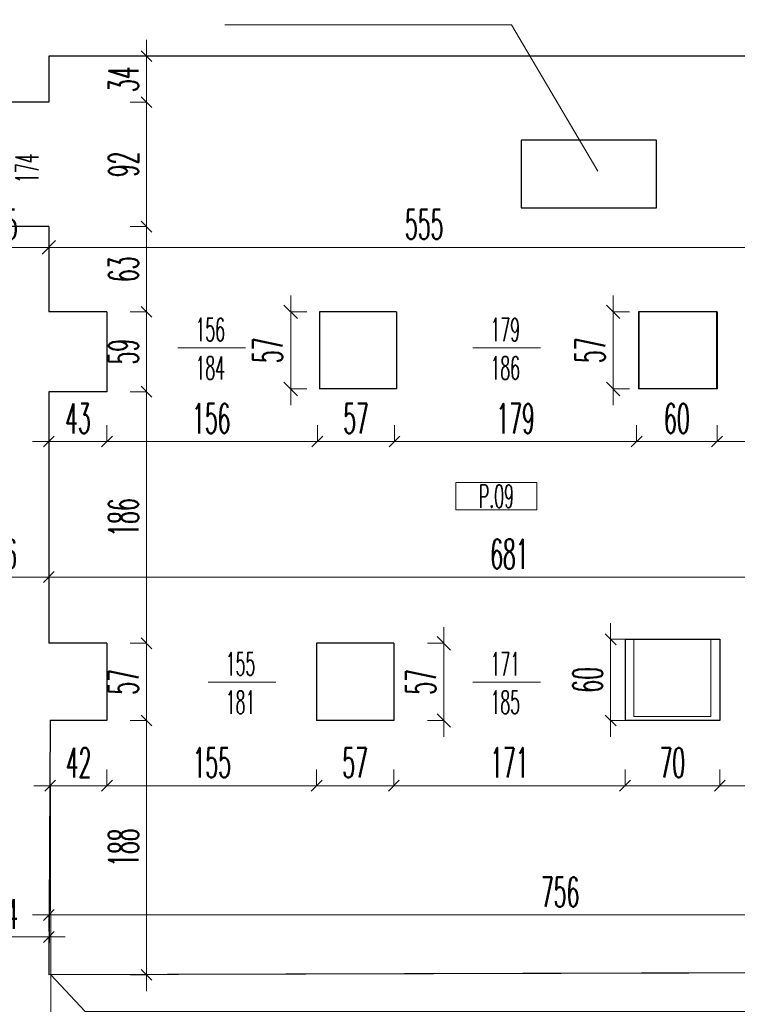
# Model space of a CAD drawing. Header units: millimetres. Extents: x -5207 to 173417, y -28809 to -6400.
# Tile 38 of 256: x -31 to 500, y -12862 to -12134. Entities that reach past the tile are written whole.
import ezdxf

# ---------------------------------------------------------------- set-up
doc = ezdxf.new("R2010")
doc.units = ezdxf.units.MM
for name, color, linetype, lineweight in [('mr_cienka', 4, 'Continuous', 13), ('mr_obliczanie_powierzchni', 4, 'Continuous', 15), ('mr_opis', 6, 'Continuous', 9), ('mr_otwory', 6, 'Continuous', 9), ('mr_wymiar', 3, 'Continuous', 9), ('mr_ściany', 7, 'Continuous', 30)]:
    doc.layers.add(name, color=color, linetype=linetype, lineweight=lineweight)
doc.styles.add('WYM', font='simplex.shx', dxfattribs={"width": 0.5})
doc.dimstyles.new('1do100', dxfattribs={"dimscale": 2, "dimtxt": 12, "dimasz": 5, "dimexe": 0, "dimexo": 0, "dimgap": 3, "dimtad": 1, "dimdec": 0, "dimrnd": 0.5, "dimdsep": 46, "dimtxsty": 'WYM', "dimblk": 'OBLIQUE', "dimcen": 1.2, "dimdle": 6, "dimclrd": 256, "dimclre": 250, "dimclrt": 4, "dimadec": 1, "dimazin": 0, "dimtfac": 1, "dimtdec": 0, "dimtix": 1, "dimtmove": 2, "dimatfit": 3, "dimldrblk": 'NONE', "dimfxl": 1, "dimfxlon": 1, "dimtolj": 1, "dimtzin": 0, "dimlwd": -1, "dimlwe": 0, "dimarcsym": 0})

# ---------------------------------------------------------------- blocks, each defined once
blk = doc.blocks.new('_Oblique')
at = {"color": 0, "linetype": 'ByBlock', "lineweight": -2}
blk.add_line((-0.5, -0.5), (0.5, 0.5), dxfattribs=at)
blk = doc.blocks.new('*D5612')
at = {"layer": 'Defpoints', "color": 0, "ltscale": 2, "transparency": 16777216}
for p in [(-75.31, -12546.28), (-9.31, -12546.28), (-9.31, -12546.28)]:
    blk.add_point(p, dxfattribs=at)
at = {"layer": 'mr_wymiar', "ltscale": 2, "transparency": 16777216}
blk.add_line((-87.31, -12546.28), (2.69, -12546.28), dxfattribs=at)
at = {"layer": 'mr_wymiar', "ltscale": 2, "transparency": 16777216, "xscale": 8, "yscale": 8, "zscale": 8, "rotation": 180}
blk.add_blockref('_Oblique', (-75.31, -12546.28), dxfattribs=at)
at = {"layer": 'mr_wymiar', "ltscale": 2, "transparency": 16777216, "xscale": 8, "yscale": 8, "zscale": 8}
blk.add_blockref('_Oblique', (-9.31, -12546.28), dxfattribs=at)
at = {"layer": 'mr_wymiar', "color": 4, "ltscale": 2, "transparency": 16777216, "insert": (-42.31, -12529.28), "char_height": 22, "attachment_point": 5, "style": 'WYM'}
blk.add_mtext('\\A1;66', dxfattribs=at)
blk = doc.blocks.new('_None')
blk = doc.blocks.new('*D5613')
at = {"layer": 'Defpoints', "color": 0, "ltscale": 2, "transparency": 16777216}
for p in [(-9.31, -12546.28), (671.69, -12546.28), (671.69, -12546.28)]:
    blk.add_point(p, dxfattribs=at)
at = {"layer": 'mr_wymiar', "ltscale": 2, "transparency": 16777216}
blk.add_line((-21.31, -12546.28), (683.69, -12546.28), dxfattribs=at)
at = {"layer": 'mr_wymiar', "color": 250, "lineweight": 0, "ltscale": 2, "transparency": 16777216}
blk.add_line((-9.31, -12546.28), (-9.31, -12546.28), dxfattribs=at)
at = {"layer": 'mr_wymiar', "ltscale": 2, "transparency": 16777216, "xscale": 8, "yscale": 8, "zscale": 8, "rotation": 180}
blk.add_blockref('_Oblique', (-9.31, -12546.28), dxfattribs=at)
at = {"layer": 'mr_wymiar', "ltscale": 2, "transparency": 16777216, "xscale": 8, "yscale": 8, "zscale": 8}
blk.add_blockref('_Oblique', (671.69, -12546.28), dxfattribs=at)
at = {"layer": 'mr_wymiar', "color": 4, "ltscale": 2, "transparency": 16777216, "insert": (331.19, -12529.28), "char_height": 22, "attachment_point": 5, "style": 'WYM'}
blk.add_mtext('\\A1;681', dxfattribs=at)
blk = doc.blocks.new('*D5617')
at = {"layer": 'Defpoints', "color": 0, "ltscale": 2, "transparency": 16777216}
for p in [(-9.31, -12812.3), (-73.31, -12840.27), (-9.31, -12840.27)]:
    blk.add_point(p, dxfattribs=at)
at = {"layer": 'mr_wymiar', "ltscale": 2, "transparency": 16777216}
blk.add_line((-85.31, -12812.3), (2.69, -12812.3), dxfattribs=at)
at = {"layer": 'mr_wymiar', "color": 250, "lineweight": 0, "ltscale": 2, "transparency": 16777216}
for p, q in [((-73.31, -12824.3), (-73.31, -12812.3)), ((-9.31, -12824.3), (-9.31, -12812.3))]:
    blk.add_line(p, q, dxfattribs=at)
at = {"layer": 'mr_wymiar', "ltscale": 2, "transparency": 16777216, "xscale": 8, "yscale": 8, "zscale": 8, "rotation": 180}
blk.add_blockref('_Oblique', (-73.31, -12812.3), dxfattribs=at)
at = {"layer": 'mr_wymiar', "ltscale": 2, "transparency": 16777216, "xscale": 8, "yscale": 8, "zscale": 8}
blk.add_blockref('_Oblique', (-9.31, -12812.3), dxfattribs=at)
at = {"layer": 'mr_wymiar', "color": 4, "ltscale": 2, "transparency": 16777216, "insert": (-41.31, -12795.3), "char_height": 22, "attachment_point": 5, "style": 'WYM'}
blk.add_mtext('\\A1;64', dxfattribs=at)
blk = doc.blocks.new('*D5618')
at = {"layer": 'Defpoints', "color": 0, "ltscale": 2, "transparency": 16777216}
for p in [(-9.31, -12796.07), (746.69, -12821.04), (-9.31, -12824.04)]:
    blk.add_point(p, dxfattribs=at)
at = {"layer": 'mr_wymiar', "ltscale": 2, "transparency": 16777216}
blk.add_line((758.69, -12796.07), (-21.31, -12796.07), dxfattribs=at)
at = {"layer": 'mr_wymiar', "color": 250, "lineweight": 0, "ltscale": 2, "transparency": 16777216}
for p, q in [((-9.31, -12808.07), (-9.31, -12796.07)), ((746.69, -12808.07), (746.69, -12796.07))]:
    blk.add_line(p, q, dxfattribs=at)
at = {"layer": 'mr_wymiar', "ltscale": 2, "transparency": 16777216, "xscale": 8, "yscale": 8, "zscale": 8, "rotation": 180}
blk.add_blockref('_Oblique', (-9.31, -12796.07), dxfattribs=at)
at = {"layer": 'mr_wymiar', "ltscale": 2, "transparency": 16777216, "xscale": 8, "yscale": 8, "zscale": 8}
blk.add_blockref('_Oblique', (746.69, -12796.07), dxfattribs=at)
at = {"layer": 'mr_wymiar', "color": 4, "ltscale": 2, "transparency": 16777216, "insert": (368.69, -12779.07), "char_height": 22, "attachment_point": 5, "style": 'WYM'}
blk.add_mtext('\\A1;756', dxfattribs=at)
blk = doc.blocks.new('*D5625')
at = {"layer": 'Defpoints', "color": 0, "ltscale": 2, "transparency": 16777216}
for p in [(-74.31, -12302.61), (-9.31, -12302.61), (-9.31, -12302.61)]:
    blk.add_point(p, dxfattribs=at)
at = {"layer": 'mr_wymiar', "ltscale": 2, "transparency": 16777216}
blk.add_line((-86.31, -12302.61), (2.69, -12302.61), dxfattribs=at)
at = {"layer": 'mr_wymiar', "ltscale": 2, "transparency": 16777216, "xscale": 8, "yscale": 8, "zscale": 8, "rotation": 180}
blk.add_blockref('_Oblique', (-74.31, -12302.61), dxfattribs=at)
at = {"layer": 'mr_wymiar', "ltscale": 2, "transparency": 16777216, "xscale": 8, "yscale": 8, "zscale": 8}
blk.add_blockref('_Oblique', (-9.31, -12302.61), dxfattribs=at)
at = {"layer": 'mr_wymiar', "color": 4, "ltscale": 2, "transparency": 16777216, "insert": (-41.81, -12285.61), "char_height": 22, "attachment_point": 5, "style": 'WYM'}
blk.add_mtext('\\A1;65', dxfattribs=at)
blk = doc.blocks.new('*D5626')
at = {"layer": 'Defpoints', "color": 0, "ltscale": 2, "transparency": 16777216}
for p in [(28.59, -12161.27), (28.59, -12195.27), (62.91, -12195.27)]:
    blk.add_point(p, dxfattribs=at)
at = {"layer": 'mr_wymiar', "ltscale": 2, "transparency": 16777216}
blk.add_line((62.91, -12149.27), (62.91, -12207.27), dxfattribs=at)
at = {"layer": 'mr_wymiar', "color": 250, "lineweight": 0, "ltscale": 2, "transparency": 16777216}
for p, q in [((50.91, -12161.27), (62.91, -12161.27)), ((50.91, -12195.27), (62.91, -12195.27))]:
    blk.add_line(p, q, dxfattribs=at)
at = {"layer": 'mr_wymiar', "ltscale": 2, "transparency": 16777216, "xscale": 8, "yscale": 8, "zscale": 8}
for p, rotation in [((62.91, -12161.27), 90), ((62.91, -12195.27), 270)]:
    blk.add_blockref('_Oblique', p, dxfattribs=dict(at, rotation=rotation))
at = {"layer": 'mr_wymiar', "color": 4, "ltscale": 2, "transparency": 16777216, "insert": (45.91, -12178.27), "char_height": 22, "attachment_point": 5, "rotation": 90, "style": 'WYM'}
blk.add_mtext('\\A1;34', dxfattribs=at)
blk = doc.blocks.new('*D5627')
at = {"layer": 'Defpoints', "color": 0, "ltscale": 2, "transparency": 16777216}
for p in [(-9.31, -12195.27), (-9.31, -12287.27), (62.91, -12287.27)]:
    blk.add_point(p, dxfattribs=at)
at = {"layer": 'mr_wymiar', "ltscale": 2, "transparency": 16777216}
blk.add_line((62.91, -12183.27), (62.91, -12299.27), dxfattribs=at)
at = {"layer": 'mr_wymiar', "color": 250, "lineweight": 0, "ltscale": 2, "transparency": 16777216}
for p, q in [((50.91, -12195.27), (62.91, -12195.27)), ((50.91, -12287.27), (62.91, -12287.27))]:
    blk.add_line(p, q, dxfattribs=at)
at = {"layer": 'mr_wymiar', "ltscale": 2, "transparency": 16777216, "xscale": 8, "yscale": 8, "zscale": 8}
for p, rotation in [((62.91, -12195.27), 90), ((62.91, -12287.27), 270)]:
    blk.add_blockref('_Oblique', p, dxfattribs=dict(at, rotation=rotation))
at = {"layer": 'mr_wymiar', "color": 4, "ltscale": 2, "transparency": 16777216, "insert": (45.91, -12241.27), "char_height": 22, "attachment_point": 5, "rotation": 90, "style": 'WYM'}
blk.add_mtext('\\A1;92', dxfattribs=at)
blk = doc.blocks.new('*D5628')
at = {"layer": 'Defpoints', "color": 0, "ltscale": 2, "transparency": 16777216}
for p in [(28.59, -12287.27), (28.59, -12350.27), (62.91, -12350.27)]:
    blk.add_point(p, dxfattribs=at)
at = {"layer": 'mr_wymiar', "ltscale": 2, "transparency": 16777216}
blk.add_line((62.91, -12275.27), (62.91, -12362.27), dxfattribs=at)
at = {"layer": 'mr_wymiar', "color": 250, "lineweight": 0, "ltscale": 2, "transparency": 16777216}
for p, q in [((50.91, -12287.27), (62.91, -12287.27)), ((50.91, -12350.27), (62.91, -12350.27))]:
    blk.add_line(p, q, dxfattribs=at)
at = {"layer": 'mr_wymiar', "ltscale": 2, "transparency": 16777216, "xscale": 8, "yscale": 8, "zscale": 8}
for p, rotation in [((62.91, -12287.27), 90), ((62.91, -12350.27), 270)]:
    blk.add_blockref('_Oblique', p, dxfattribs=dict(at, rotation=rotation))
at = {"layer": 'mr_wymiar', "color": 4, "ltscale": 2, "transparency": 16777216, "insert": (45.91, -12318.77), "char_height": 22, "attachment_point": 5, "rotation": 90, "style": 'WYM'}
blk.add_mtext('\\A1;63', dxfattribs=at)
blk = doc.blocks.new('*D5629')
at = {"layer": 'Defpoints', "color": 0, "ltscale": 2, "transparency": 16777216}
for p in [(33.69, -12350.27), (33.69, -12409.27), (62.91, -12409.27)]:
    blk.add_point(p, dxfattribs=at)
at = {"layer": 'mr_wymiar', "ltscale": 2, "transparency": 16777216}
blk.add_line((62.91, -12338.27), (62.91, -12421.27), dxfattribs=at)
at = {"layer": 'mr_wymiar', "color": 250, "lineweight": 0, "ltscale": 2, "transparency": 16777216}
for p, q in [((50.91, -12350.27), (62.91, -12350.27)), ((50.91, -12409.27), (62.91, -12409.27))]:
    blk.add_line(p, q, dxfattribs=at)
at = {"layer": 'mr_wymiar', "ltscale": 2, "transparency": 16777216, "xscale": 8, "yscale": 8, "zscale": 8}
for p, rotation in [((62.91, -12350.27), 90), ((62.91, -12409.27), 270)]:
    blk.add_blockref('_Oblique', p, dxfattribs=dict(at, rotation=rotation))
at = {"layer": 'mr_wymiar', "color": 4, "ltscale": 2, "transparency": 16777216, "insert": (45.91, -12379.77), "char_height": 22, "attachment_point": 5, "rotation": 90, "style": 'WYM'}
blk.add_mtext('\\A1;59', dxfattribs=at)
blk = doc.blocks.new('*D5630')
at = {"layer": 'Defpoints', "color": 0, "ltscale": 2, "transparency": 16777216}
for p in [(33.69, -12409.27), (33.69, -12595.27), (62.91, -12595.27)]:
    blk.add_point(p, dxfattribs=at)
at = {"layer": 'mr_wymiar', "ltscale": 2, "transparency": 16777216}
blk.add_line((62.91, -12397.27), (62.91, -12607.27), dxfattribs=at)
at = {"layer": 'mr_wymiar', "color": 250, "lineweight": 0, "ltscale": 2, "transparency": 16777216}
for p, q in [((50.91, -12409.27), (62.91, -12409.27)), ((50.91, -12595.27), (62.91, -12595.27))]:
    blk.add_line(p, q, dxfattribs=at)
at = {"layer": 'mr_wymiar', "ltscale": 2, "transparency": 16777216, "xscale": 8, "yscale": 8, "zscale": 8}
for p, rotation in [((62.91, -12409.27), 90), ((62.91, -12595.27), 270)]:
    blk.add_blockref('_Oblique', p, dxfattribs=dict(at, rotation=rotation))
at = {"layer": 'mr_wymiar', "color": 4, "ltscale": 2, "transparency": 16777216, "insert": (45.91, -12502.27), "char_height": 22, "attachment_point": 5, "rotation": 90, "style": 'WYM'}
blk.add_mtext('\\A1;186', dxfattribs=at)
blk = doc.blocks.new('*D5631')
at = {"layer": 'Defpoints', "color": 0, "ltscale": 2, "transparency": 16777216}
for p in [(33.69, -12595.27), (33.69, -12652.27), (62.91, -12652.27)]:
    blk.add_point(p, dxfattribs=at)
at = {"layer": 'mr_wymiar', "ltscale": 2, "transparency": 16777216}
blk.add_line((62.91, -12583.27), (62.91, -12664.27), dxfattribs=at)
at = {"layer": 'mr_wymiar', "color": 250, "lineweight": 0, "ltscale": 2, "transparency": 16777216}
for p, q in [((50.91, -12595.27), (62.91, -12595.27)), ((50.91, -12652.27), (62.91, -12652.27))]:
    blk.add_line(p, q, dxfattribs=at)
at = {"layer": 'mr_wymiar', "ltscale": 2, "transparency": 16777216, "xscale": 8, "yscale": 8, "zscale": 8}
for p, rotation in [((62.91, -12595.27), 90), ((62.91, -12652.27), 270)]:
    blk.add_blockref('_Oblique', p, dxfattribs=dict(at, rotation=rotation))
at = {"layer": 'mr_wymiar', "color": 4, "ltscale": 2, "transparency": 16777216, "insert": (45.91, -12623.77), "char_height": 22, "attachment_point": 5, "rotation": 90, "style": 'WYM'}
blk.add_mtext('\\A1;57', dxfattribs=at)
blk = doc.blocks.new('*D5632')
at = {"layer": 'Defpoints', "color": 0, "ltscale": 2, "transparency": 16777216}
for p in [(33.69, -12652.27), (33.69, -12840.27), (62.91, -12840.27)]:
    blk.add_point(p, dxfattribs=at)
at = {"layer": 'mr_wymiar', "ltscale": 2, "transparency": 16777216}
blk.add_line((62.91, -12640.27), (62.91, -12852.27), dxfattribs=at)
at = {"layer": 'mr_wymiar', "color": 250, "lineweight": 0, "ltscale": 2, "transparency": 16777216}
for p, q in [((50.91, -12652.27), (62.91, -12652.27)), ((50.91, -12840.27), (62.91, -12840.27))]:
    blk.add_line(p, q, dxfattribs=at)
at = {"layer": 'mr_wymiar', "ltscale": 2, "transparency": 16777216, "xscale": 8, "yscale": 8, "zscale": 8}
for p, rotation in [((62.91, -12652.27), 90), ((62.91, -12840.27), 270)]:
    blk.add_blockref('_Oblique', p, dxfattribs=dict(at, rotation=rotation))
at = {"layer": 'mr_wymiar', "color": 4, "ltscale": 2, "transparency": 16777216, "insert": (45.91, -12746.27), "char_height": 22, "attachment_point": 5, "rotation": 90, "style": 'WYM'}
blk.add_mtext('\\A1;188', dxfattribs=at)
blk = doc.blocks.new('*D5639')
at = {"layer": 'Defpoints', "color": 0, "ltscale": 2, "transparency": 16777216}
for p in [(-9.31, -12409.27), (33.69, -12409.27), (33.69, -12446.1)]:
    blk.add_point(p, dxfattribs=at)
at = {"layer": 'mr_wymiar', "color": 250, "lineweight": 0, "ltscale": 2, "transparency": 16777216}
for p, q in [((-9.31, -12434.1), (-9.31, -12446.1)), ((33.69, -12434.1), (33.69, -12446.1))]:
    blk.add_line(p, q, dxfattribs=at)
at = {"layer": 'mr_wymiar', "ltscale": 2, "transparency": 16777216}
blk.add_line((-21.31, -12446.1), (45.69, -12446.1), dxfattribs=at)
at = {"layer": 'mr_wymiar', "ltscale": 2, "transparency": 16777216, "xscale": 8, "yscale": 8, "zscale": 8, "rotation": 180}
blk.add_blockref('_Oblique', (-9.31, -12446.1), dxfattribs=at)
at = {"layer": 'mr_wymiar', "ltscale": 2, "transparency": 16777216, "xscale": 8, "yscale": 8, "zscale": 8}
blk.add_blockref('_Oblique', (33.69, -12446.1), dxfattribs=at)
at = {"layer": 'mr_wymiar', "color": 4, "ltscale": 2, "transparency": 16777216, "insert": (12.19, -12429.1), "char_height": 22, "attachment_point": 5, "style": 'WYM'}
blk.add_mtext('\\A1;43', dxfattribs=at)
blk = doc.blocks.new('*D5640')
at = {"layer": 'Defpoints', "color": 0, "ltscale": 2, "transparency": 16777216}
for p in [(189.26, -12408.7), (33.69, -12409.27), (189.26, -12446.1)]:
    blk.add_point(p, dxfattribs=at)
at = {"layer": 'mr_wymiar', "color": 250, "lineweight": 0, "ltscale": 2, "transparency": 16777216}
for p, q in [((33.69, -12434.1), (33.69, -12446.1)), ((189.26, -12434.1), (189.26, -12446.1))]:
    blk.add_line(p, q, dxfattribs=at)
at = {"layer": 'mr_wymiar', "ltscale": 2, "transparency": 16777216}
blk.add_line((21.69, -12446.1), (201.26, -12446.1), dxfattribs=at)
at = {"layer": 'mr_wymiar', "ltscale": 2, "transparency": 16777216, "xscale": 8, "yscale": 8, "zscale": 8, "rotation": 180}
blk.add_blockref('_Oblique', (33.69, -12446.1), dxfattribs=at)
at = {"layer": 'mr_wymiar', "ltscale": 2, "transparency": 16777216, "xscale": 8, "yscale": 8, "zscale": 8}
blk.add_blockref('_Oblique', (189.26, -12446.1), dxfattribs=at)
at = {"layer": 'mr_wymiar', "color": 4, "ltscale": 2, "transparency": 16777216, "insert": (110.76, -12429.1), "char_height": 22, "attachment_point": 5, "style": 'WYM'}
blk.add_mtext('\\A1;156', dxfattribs=at)
blk = doc.blocks.new('*D5641')
at = {"layer": 'Defpoints', "color": 0, "ltscale": 2, "transparency": 16777216}
for p in [(189.26, -12408.7), (246.26, -12408.7), (246.26, -12446.1)]:
    blk.add_point(p, dxfattribs=at)
at = {"layer": 'mr_wymiar', "color": 250, "lineweight": 0, "ltscale": 2, "transparency": 16777216}
for p, q in [((189.26, -12434.1), (189.26, -12446.1)), ((246.26, -12434.1), (246.26, -12446.1))]:
    blk.add_line(p, q, dxfattribs=at)
at = {"layer": 'mr_wymiar', "ltscale": 2, "transparency": 16777216}
blk.add_line((177.26, -12446.1), (258.26, -12446.1), dxfattribs=at)
at = {"layer": 'mr_wymiar', "ltscale": 2, "transparency": 16777216, "xscale": 8, "yscale": 8, "zscale": 8, "rotation": 180}
blk.add_blockref('_Oblique', (189.26, -12446.1), dxfattribs=at)
at = {"layer": 'mr_wymiar', "ltscale": 2, "transparency": 16777216, "xscale": 8, "yscale": 8, "zscale": 8}
blk.add_blockref('_Oblique', (246.26, -12446.1), dxfattribs=at)
at = {"layer": 'mr_wymiar', "color": 4, "ltscale": 2, "transparency": 16777216, "insert": (217.76, -12429.1), "char_height": 22, "attachment_point": 5, "style": 'WYM'}
blk.add_mtext('\\A1;57', dxfattribs=at)
blk = doc.blocks.new('*D5642')
at = {"layer": 'Defpoints', "color": 0, "ltscale": 2, "transparency": 16777216}
for p in [(246.26, -12408.7), (425.26, -12408.7), (425.26, -12446.1)]:
    blk.add_point(p, dxfattribs=at)
at = {"layer": 'mr_wymiar', "color": 250, "lineweight": 0, "ltscale": 2, "transparency": 16777216}
for p, q in [((246.26, -12434.1), (246.26, -12446.1)), ((425.26, -12434.1), (425.26, -12446.1))]:
    blk.add_line(p, q, dxfattribs=at)
at = {"layer": 'mr_wymiar', "ltscale": 2, "transparency": 16777216}
blk.add_line((234.26, -12446.1), (437.26, -12446.1), dxfattribs=at)
at = {"layer": 'mr_wymiar', "ltscale": 2, "transparency": 16777216, "xscale": 8, "yscale": 8, "zscale": 8, "rotation": 180}
blk.add_blockref('_Oblique', (246.26, -12446.1), dxfattribs=at)
at = {"layer": 'mr_wymiar', "ltscale": 2, "transparency": 16777216, "xscale": 8, "yscale": 8, "zscale": 8}
blk.add_blockref('_Oblique', (425.26, -12446.1), dxfattribs=at)
at = {"layer": 'mr_wymiar', "color": 4, "ltscale": 2, "transparency": 16777216, "insert": (335.76, -12429.1), "char_height": 22, "attachment_point": 5, "style": 'WYM'}
blk.add_mtext('\\A1;179', dxfattribs=at)
blk = doc.blocks.new('*D5643')
at = {"layer": 'Defpoints', "color": 0, "ltscale": 2, "transparency": 16777216}
for p in [(484.69, -12407.27), (425.26, -12446.1), (484.69, -12446.1)]:
    blk.add_point(p, dxfattribs=at)
at = {"layer": 'mr_wymiar', "color": 250, "lineweight": 0, "ltscale": 2, "transparency": 16777216}
blk.add_line((484.69, -12434.1), (484.69, -12446.1), dxfattribs=at)
at = {"layer": 'mr_wymiar', "ltscale": 2, "transparency": 16777216}
blk.add_line((413.26, -12446.1), (496.69, -12446.1), dxfattribs=at)
at = {"layer": 'mr_wymiar', "ltscale": 2, "transparency": 16777216, "xscale": 8, "yscale": 8, "zscale": 8, "rotation": 180}
blk.add_blockref('_Oblique', (425.26, -12446.1), dxfattribs=at)
at = {"layer": 'mr_wymiar', "ltscale": 2, "transparency": 16777216, "xscale": 8, "yscale": 8, "zscale": 8}
blk.add_blockref('_Oblique', (484.69, -12446.1), dxfattribs=at)
at = {"layer": 'mr_wymiar', "color": 4, "ltscale": 2, "transparency": 16777216, "insert": (454.97, -12429.1), "char_height": 22, "attachment_point": 5, "style": 'WYM'}
blk.add_mtext('\\A1;60', dxfattribs=at)
blk = doc.blocks.new('*D5644')
at = {"layer": 'Defpoints', "color": 0, "ltscale": 2, "transparency": 16777216}
for p in [(484.69, -12407.27), (642.69, -12407.27), (642.69, -12446.1)]:
    blk.add_point(p, dxfattribs=at)
at = {"layer": 'mr_wymiar', "color": 250, "lineweight": 0, "ltscale": 2, "transparency": 16777216}
for p, q in [((484.69, -12434.1), (484.69, -12446.1)), ((642.69, -12434.1), (642.69, -12446.1))]:
    blk.add_line(p, q, dxfattribs=at)
at = {"layer": 'mr_wymiar', "ltscale": 2, "transparency": 16777216}
blk.add_line((472.69, -12446.1), (654.69, -12446.1), dxfattribs=at)
at = {"layer": 'mr_wymiar', "ltscale": 2, "transparency": 16777216, "xscale": 8, "yscale": 8, "zscale": 8, "rotation": 180}
blk.add_blockref('_Oblique', (484.69, -12446.1), dxfattribs=at)
at = {"layer": 'mr_wymiar', "ltscale": 2, "transparency": 16777216, "xscale": 8, "yscale": 8, "zscale": 8}
blk.add_blockref('_Oblique', (642.69, -12446.1), dxfattribs=at)
at = {"layer": 'mr_wymiar', "color": 4, "ltscale": 2, "transparency": 16777216, "insert": (561.54, -12429.1), "char_height": 22, "attachment_point": 5, "style": 'WYM'}
blk.add_mtext('\\A1;158', dxfattribs=at)
blk = doc.blocks.new('*D5421')
at = {"layer": 'Defpoints', "color": 0, "ltscale": 2, "transparency": 16777216}
for p in [(-8.31, -12652.27), (33.69, -12652.27), (33.69, -12700.49)]:
    blk.add_point(p, dxfattribs=at)
at = {"layer": 'mr_wymiar', "color": 250, "lineweight": 0, "ltscale": 2, "transparency": 16777216}
for p, q in [((-8.31, -12688.49), (-8.31, -12700.49)), ((33.69, -12688.49), (33.69, -12700.49))]:
    blk.add_line(p, q, dxfattribs=at)
at = {"layer": 'mr_wymiar', "ltscale": 2, "transparency": 16777216}
blk.add_line((-20.31, -12700.49), (45.69, -12700.49), dxfattribs=at)
at = {"layer": 'mr_wymiar', "ltscale": 2, "transparency": 16777216, "xscale": 8, "yscale": 8, "zscale": 8, "rotation": 180}
blk.add_blockref('_Oblique', (-8.31, -12700.49), dxfattribs=at)
at = {"layer": 'mr_wymiar', "ltscale": 2, "transparency": 16777216, "xscale": 8, "yscale": 8, "zscale": 8}
blk.add_blockref('_Oblique', (33.69, -12700.49), dxfattribs=at)
at = {"layer": 'mr_wymiar', "color": 4, "ltscale": 2, "transparency": 16777216, "insert": (12.69, -12683.49), "char_height": 22, "attachment_point": 5, "style": 'WYM'}
blk.add_mtext('\\A1;42', dxfattribs=at)
blk = doc.blocks.new('*D5422')
at = {"layer": 'Defpoints', "color": 0, "ltscale": 2, "transparency": 16777216}
for p in [(33.69, -12652.27), (188.69, -12652.27), (188.69, -12700.49)]:
    blk.add_point(p, dxfattribs=at)
at = {"layer": 'mr_wymiar', "color": 250, "lineweight": 0, "ltscale": 2, "transparency": 16777216}
for p, q in [((33.69, -12688.49), (33.69, -12700.49)), ((188.69, -12688.49), (188.69, -12700.49))]:
    blk.add_line(p, q, dxfattribs=at)
at = {"layer": 'mr_wymiar', "ltscale": 2, "transparency": 16777216}
blk.add_line((21.69, -12700.49), (200.69, -12700.49), dxfattribs=at)
at = {"layer": 'mr_wymiar', "ltscale": 2, "transparency": 16777216, "xscale": 8, "yscale": 8, "zscale": 8, "rotation": 180}
blk.add_blockref('_Oblique', (33.69, -12700.49), dxfattribs=at)
at = {"layer": 'mr_wymiar', "ltscale": 2, "transparency": 16777216, "xscale": 8, "yscale": 8, "zscale": 8}
blk.add_blockref('_Oblique', (188.69, -12700.49), dxfattribs=at)
at = {"layer": 'mr_wymiar', "color": 4, "ltscale": 2, "transparency": 16777216, "insert": (111.19, -12683.49), "char_height": 22, "attachment_point": 5, "style": 'WYM'}
blk.add_mtext('\\A1;155', dxfattribs=at)
blk = doc.blocks.new('*D5423')
at = {"layer": 'Defpoints', "color": 0, "ltscale": 2, "transparency": 16777216}
for p in [(188.69, -12652.27), (245.69, -12652.27), (245.69, -12700.49)]:
    blk.add_point(p, dxfattribs=at)
at = {"layer": 'mr_wymiar', "color": 250, "lineweight": 0, "ltscale": 2, "transparency": 16777216}
for p, q in [((188.69, -12688.49), (188.69, -12700.49)), ((245.69, -12688.49), (245.69, -12700.49))]:
    blk.add_line(p, q, dxfattribs=at)
at = {"layer": 'mr_wymiar', "ltscale": 2, "transparency": 16777216}
blk.add_line((176.69, -12700.49), (257.69, -12700.49), dxfattribs=at)
at = {"layer": 'mr_wymiar', "ltscale": 2, "transparency": 16777216, "xscale": 8, "yscale": 8, "zscale": 8, "rotation": 180}
blk.add_blockref('_Oblique', (188.69, -12700.49), dxfattribs=at)
at = {"layer": 'mr_wymiar', "ltscale": 2, "transparency": 16777216, "xscale": 8, "yscale": 8, "zscale": 8}
blk.add_blockref('_Oblique', (245.69, -12700.49), dxfattribs=at)
at = {"layer": 'mr_wymiar', "color": 4, "ltscale": 2, "transparency": 16777216, "insert": (217.19, -12683.49), "char_height": 22, "attachment_point": 5, "style": 'WYM'}
blk.add_mtext('\\A1;57', dxfattribs=at)
blk = doc.blocks.new('*D5424')
at = {"layer": 'Defpoints', "color": 0, "ltscale": 2, "transparency": 16777216}
for p in [(245.69, -12652.27), (416.69, -12652.27), (416.69, -12700.49)]:
    blk.add_point(p, dxfattribs=at)
at = {"layer": 'mr_wymiar', "color": 250, "lineweight": 0, "ltscale": 2, "transparency": 16777216}
for p, q in [((245.69, -12688.49), (245.69, -12700.49)), ((416.69, -12688.49), (416.69, -12700.49))]:
    blk.add_line(p, q, dxfattribs=at)
at = {"layer": 'mr_wymiar', "ltscale": 2, "transparency": 16777216}
blk.add_line((233.69, -12700.49), (428.69, -12700.49), dxfattribs=at)
at = {"layer": 'mr_wymiar', "ltscale": 2, "transparency": 16777216, "xscale": 8, "yscale": 8, "zscale": 8, "rotation": 180}
blk.add_blockref('_Oblique', (245.69, -12700.49), dxfattribs=at)
at = {"layer": 'mr_wymiar', "ltscale": 2, "transparency": 16777216, "xscale": 8, "yscale": 8, "zscale": 8}
blk.add_blockref('_Oblique', (416.69, -12700.49), dxfattribs=at)
at = {"layer": 'mr_wymiar', "color": 4, "ltscale": 2, "transparency": 16777216, "insert": (331.19, -12683.49), "char_height": 22, "attachment_point": 5, "style": 'WYM'}
blk.add_mtext('\\A1;171', dxfattribs=at)
blk = doc.blocks.new('*D5425')
at = {"layer": 'Defpoints', "color": 0, "ltscale": 2, "transparency": 16777216}
for p in [(416.69, -12652.27), (486.69, -12652.27), (486.69, -12700.49)]:
    blk.add_point(p, dxfattribs=at)
at = {"layer": 'mr_wymiar', "color": 250, "lineweight": 0, "ltscale": 2, "transparency": 16777216}
for p, q in [((416.69, -12688.49), (416.69, -12700.49)), ((486.69, -12688.49), (486.69, -12700.49))]:
    blk.add_line(p, q, dxfattribs=at)
at = {"layer": 'mr_wymiar', "ltscale": 2, "transparency": 16777216}
blk.add_line((404.69, -12700.49), (498.69, -12700.49), dxfattribs=at)
at = {"layer": 'mr_wymiar', "ltscale": 2, "transparency": 16777216, "xscale": 8, "yscale": 8, "zscale": 8, "rotation": 180}
blk.add_blockref('_Oblique', (416.69, -12700.49), dxfattribs=at)
at = {"layer": 'mr_wymiar', "ltscale": 2, "transparency": 16777216, "xscale": 8, "yscale": 8, "zscale": 8}
blk.add_blockref('_Oblique', (486.69, -12700.49), dxfattribs=at)
at = {"layer": 'mr_wymiar', "color": 4, "ltscale": 2, "transparency": 16777216, "insert": (451.69, -12683.49), "char_height": 22, "attachment_point": 5, "style": 'WYM'}
blk.add_mtext('\\A1;70', dxfattribs=at)
blk = doc.blocks.new('*D5426')
at = {"layer": 'Defpoints', "color": 0, "ltscale": 2, "transparency": 16777216}
for p in [(659.69, -12627.27), (486.69, -12652.27), (659.69, -12700.49)]:
    blk.add_point(p, dxfattribs=at)
at = {"layer": 'mr_wymiar', "color": 250, "lineweight": 0, "ltscale": 2, "transparency": 16777216}
for p, q in [((486.69, -12688.49), (486.69, -12700.49)), ((659.69, -12688.49), (659.69, -12700.49))]:
    blk.add_line(p, q, dxfattribs=at)
at = {"layer": 'mr_wymiar', "ltscale": 2, "transparency": 16777216}
blk.add_line((474.69, -12700.49), (671.69, -12700.49), dxfattribs=at)
at = {"layer": 'mr_wymiar', "ltscale": 2, "transparency": 16777216, "xscale": 8, "yscale": 8, "zscale": 8, "rotation": 180}
blk.add_blockref('_Oblique', (486.69, -12700.49), dxfattribs=at)
at = {"layer": 'mr_wymiar', "ltscale": 2, "transparency": 16777216, "xscale": 8, "yscale": 8, "zscale": 8}
blk.add_blockref('_Oblique', (659.69, -12700.49), dxfattribs=at)
at = {"layer": 'mr_wymiar', "color": 4, "ltscale": 2, "transparency": 16777216, "insert": (555.53, -12683.49), "char_height": 22, "attachment_point": 5, "style": 'WYM'}
blk.add_mtext('\\A1;173', dxfattribs=at)
blk = doc.blocks.new('*D5739')
at = {"layer": 'Defpoints', "color": 0, "ltscale": 2, "transparency": 16777216}
for p in [(406, -12592.27), (486.69, -12592.27), (486.69, -12652.27)]:
    blk.add_point(p, dxfattribs=at)
at = {"layer": 'mr_wymiar', "ltscale": 2, "transparency": 16777216}
blk.add_line((406, -12664.27), (406, -12580.27), dxfattribs=at)
at = {"layer": 'mr_wymiar', "color": 250, "lineweight": 0, "ltscale": 2, "transparency": 16777216}
for p, q in [((418, -12592.27), (406, -12592.27)), ((418, -12652.27), (406, -12652.27))]:
    blk.add_line(p, q, dxfattribs=at)
at = {"layer": 'mr_wymiar', "ltscale": 2, "transparency": 16777216, "xscale": 8, "yscale": 8, "zscale": 8}
for p, rotation in [((406, -12592.27), 90), ((406, -12652.27), 270)]:
    blk.add_blockref('_Oblique', p, dxfattribs=dict(at, rotation=rotation))
at = {"layer": 'mr_wymiar', "color": 4, "ltscale": 2, "transparency": 16777216, "insert": (389, -12622.27), "char_height": 22, "attachment_point": 5, "rotation": 90, "style": 'WYM'}
blk.add_mtext('\\A1;60', dxfattribs=at)
blk = doc.blocks.new('*D5740')
at = {"layer": 'Defpoints', "color": 0, "transparency": 16777216}
for p in [(245.69, -12595.27), (282.74, -12595.27), (245.69, -12652.27)]:
    blk.add_point(p, dxfattribs=at)
at = {"layer": 'mr_wymiar', "transparency": 16777216}
blk.add_line((282.74, -12664.27), (282.74, -12583.27), dxfattribs=at)
at = {"layer": 'mr_wymiar', "color": 250, "lineweight": 0, "transparency": 16777216}
for p, q in [((270.74, -12595.27), (282.74, -12595.27)), ((270.74, -12652.27), (282.74, -12652.27))]:
    blk.add_line(p, q, dxfattribs=at)
at = {"layer": 'mr_wymiar', "transparency": 16777216, "xscale": 10, "yscale": 10, "zscale": 10}
for p, rotation in [((282.74, -12595.27), 90), ((282.74, -12652.27), 270)]:
    blk.add_blockref('_Oblique', p, dxfattribs=dict(at, rotation=rotation))
at = {"layer": 'mr_wymiar', "color": 4, "transparency": 16777216, "insert": (265.74, -12623.77), "char_height": 22, "attachment_point": 5, "rotation": 90, "style": 'WYM'}
blk.add_mtext('\\A1;57', dxfattribs=at)
blk = doc.blocks.new('*D5745')
at = {"layer": 'Defpoints', "color": 0, "transparency": 16777216}
for p in [(-9.31, -12302.61), (545.69, -12302.61), (545.69, -12302.61)]:
    blk.add_point(p, dxfattribs=at)
at = {"layer": 'mr_wymiar', "transparency": 16777216}
blk.add_line((-21.31, -12302.61), (557.69, -12302.61), dxfattribs=at)
at = {"layer": 'mr_wymiar', "transparency": 16777216, "xscale": 10, "yscale": 10, "zscale": 10, "rotation": 180}
blk.add_blockref('_Oblique', (-9.31, -12302.61), dxfattribs=at)
at = {"layer": 'mr_wymiar', "transparency": 16777216, "xscale": 10, "yscale": 10, "zscale": 10}
blk.add_blockref('_Oblique', (545.69, -12302.61), dxfattribs=at)
at = {"layer": 'mr_wymiar', "color": 4, "transparency": 16777216, "insert": (268.19, -12285.61), "char_height": 22, "attachment_point": 5, "style": 'WYM'}
blk.add_mtext('\\A1;555', dxfattribs=at)
blk = doc.blocks.new('*D5747')
at = {"layer": 'Defpoints', "color": 0, "transparency": 16777216}
for p in [(407.91, -12350.27), (484.69, -12350.27), (484.69, -12407.27)]:
    blk.add_point(p, dxfattribs=at)
at = {"layer": 'mr_wymiar', "transparency": 16777216}
blk.add_line((407.91, -12419.27), (407.91, -12338.27), dxfattribs=at)
at = {"layer": 'mr_wymiar', "color": 250, "lineweight": 0, "transparency": 16777216}
for p, q in [((419.91, -12350.27), (407.91, -12350.27)), ((419.91, -12407.27), (407.91, -12407.27))]:
    blk.add_line(p, q, dxfattribs=at)
at = {"layer": 'mr_wymiar', "transparency": 16777216, "xscale": 10, "yscale": 10, "zscale": 10}
for p, rotation in [((407.91, -12350.27), 90), ((407.91, -12407.27), 270)]:
    blk.add_blockref('_Oblique', p, dxfattribs=dict(at, rotation=rotation))
at = {"layer": 'mr_wymiar', "color": 4, "transparency": 16777216, "insert": (390.91, -12378.77), "char_height": 22, "attachment_point": 5, "rotation": 90, "style": 'WYM'}
blk.add_mtext('\\A1;57', dxfattribs=at)
blk = doc.blocks.new('*D5748')
at = {"layer": 'Defpoints', "color": 0, "transparency": 16777216}
for p in [(169.55, -12350.27), (247.69, -12350.27), (247.69, -12407.27)]:
    blk.add_point(p, dxfattribs=at)
at = {"layer": 'mr_wymiar', "transparency": 16777216}
blk.add_line((169.55, -12419.27), (169.55, -12338.27), dxfattribs=at)
at = {"layer": 'mr_wymiar', "color": 250, "lineweight": 0, "transparency": 16777216}
for p, q in [((181.55, -12350.27), (169.55, -12350.27)), ((181.55, -12407.27), (169.55, -12407.27))]:
    blk.add_line(p, q, dxfattribs=at)
at = {"layer": 'mr_wymiar', "transparency": 16777216, "xscale": 10, "yscale": 10, "zscale": 10}
for p, rotation in [((169.55, -12350.27), 90), ((169.55, -12407.27), 270)]:
    blk.add_blockref('_Oblique', p, dxfattribs=dict(at, rotation=rotation))
at = {"layer": 'mr_wymiar', "color": 4, "transparency": 16777216, "insert": (152.55, -12378.77), "char_height": 22, "attachment_point": 5, "rotation": 90, "style": 'WYM'}
blk.add_mtext('\\A1;57', dxfattribs=at)

msp = doc.modelspace()

# ---------------------------------------------------------------- linework, layer by layer
at = {"layer": 'mr_cienka', "ltscale": 2}
for p, q in [((291.576, -12476.513), (291.576, -12496.513)), ((351.576, -12476.513), (291.576, -12476.513)), ((291.576, -12496.513), (351.576, -12496.513))]:
    msp.add_line(p, q, dxfattribs=at)
at = {"layer": 'mr_cienka'}
msp.add_lwpolyline([(351.576, -12496.513), (351.576, -12476.513)], dxfattribs=at)
at = {"layer": 'mr_obliczanie_powierzchni'}
for points in [[(-74.3122, -12195.2708), (-9.3122, -12195.2708), (-9.3122, -12161.2708), (685.6878, -12161.2708), (685.6878, -12350.2708), (642.6878, -12350.2708), (642.6878, -12407.2708), (777.1878, -12407.2708), (777.1878, -12399.2708), (784.1878, -12399.2708), (784.1878, -12181.2708), (808.1878, -12177.2708), (808.1878, -12115.2708), (800.1878, -12115.2708), (800.1878, -12100.2708), (769.1878, -12100.2708), (769.1878, -12054.2708), (686.1878, -12054.2708), (686.1878, -12070.2708), (-115.3122, -12070.2708)], [(-74.3122, -12287.2708), (-9.3122, -12287.2708), (-9.3122, -12350.2708), (33.6878, -12350.2708), (33.6878, -12409.2708), (-9.3122, -12409.2708), (-9.3122, -12595.2708), (33.6878, -12595.2708), (33.6878, -12652.2708), (-8.311, -12652.0474), (-7.813, -12840.2669), (-7.813, -12960.2708), (-600.3122, -12960.2708)], [(190.6878, -12407.2708), (190.6878, -12350.2708), (247.6878, -12350.2708), (247.6878, -12407.2708), (190.6878, -12407.2708)], [(427.1878, -12407.2708), (427.1878, -12350.2708), (484.1878, -12350.2708), (484.1878, -12407.2708), (427.1878, -12407.2708)], [(782.1878, -13308.2708), (757.1878, -13308.2708), (757.1878, -12931.7708), (757.1878, -12867.401), (17.6568, -12867.401), (-7.813, -12840.2669), (746.6878, -12838.2708), (733.6878, -12627.2708), (659.6878, -12627.2708), (659.6878, -12595.2708), (671.6878, -12595.2708), (671.6878, -12492.7708), (777.1878, -12489.7708)], [(188.6878, -12652.2708), (188.6878, -12595.2708), (245.6878, -12595.2708), (245.6878, -12652.2708), (188.6878, -12652.2708)], [(423.1878, -12649.2708), (423.1878, -12592.2708), (480.1878, -12592.2708), (480.1878, -12649.2708), (423.1878, -12649.2708)]]:
    msp.add_lwpolyline(points, dxfattribs=at)
at = {"layer": 'mr_opis'}
msp.add_lwpolyline([(396.5465, -12246.1913), (332.6819, -12138.1598), (120.8648, -12138.1598)], dxfattribs=at)
at = {"layer": 'mr_otwory', "ltscale": 2}
for p, q in [((136.1909, -12376.7871), (86.1909, -12376.7871)), ((354.2584, -12376.7871), (304.2584, -12376.7871)), ((158.5719, -12623.8717), (108.5719, -12623.8717)), ((354.2584, -12623.8717), (304.2584, -12623.8717))]:
    msp.add_line(p, q, dxfattribs=at)
at = {"layer": 'mr_ściany', "ltscale": 2}
for p, q in [((685.6878, -12161.2708), (-9.3122, -12161.2708)), ((-9.3122, -12161.2708), (-9.3122, -12195.2708)), ((-9.3122, -12195.2708), (-74.3122, -12195.2708)), ((-9.3122, -12287.2708), (-74.3122, -12287.2708)), ((-9.3122, -12287.2708), (-9.3122, -12350.2708)), ((33.6878, -12350.2708), (-9.3122, -12350.2708)), ((33.6878, -12350.2708), (33.6878, -12409.2708)), ((247.6878, -12350.2708), (190.6878, -12350.2708)), ((190.6878, -12350.2708), (190.6878, -12407.2708)), ((247.6878, -12350.2708), (247.6878, -12407.2708)), ((484.6878, -12350.2708), (426.6878, -12350.2708)), ((426.6878, -12350.2708), (426.6878, -12407.2708)), ((484.6878, -12350.2708), (484.6878, -12407.2708)), ((247.6878, -12407.2708), (190.6878, -12407.2708)), ((484.6878, -12407.2708), (426.6878, -12407.2708)), ((33.6878, -12409.2708), (-9.3122, -12409.2708)), ((-9.3122, -12409.2708), (-9.3122, -12595.2708)), ((33.6878, -12595.2708), (-9.3122, -12595.2708)), ((33.6878, -12595.2708), (33.6878, -12652.2708)), ((245.6878, -12595.2708), (188.6878, -12595.2708)), ((188.6878, -12595.2708), (188.6878, -12652.2708)), ((245.6878, -12595.2708), (245.6878, -12652.2708)), ((416.6878, -12592.2708), (416.6878, -12652.2708)), ((416.6878, -12592.2708), (486.6878, -12592.2708)), ((486.6878, -12592.2708), (486.6878, -12652.2708)), ((-8.3122, -12652.2708), (-9.3122, -12840.2708)), ((33.6878, -12652.2708), (-8.3122, -12652.2708)), ((245.6878, -12652.2708), (188.6878, -12652.2708)), ((486.6878, -12652.2708), (416.6878, -12652.2708)), ((746.6878, -12838.2708), (-9.3122, -12840.2708))]:
    msp.add_line(p, q, dxfattribs=at)
msp.add_lwpolyline([(339.9507, -12223.3203), (339.9507, -12273.3203), (439.9507, -12273.3203), (439.9507, -12223.3203)], close=True, dxfattribs=at)

# ---------------------------------------------------------------- texts
at = {"layer": 'mr_otwory', "ltscale": 2, "insert": (-39.5505, -12244.1801), "char_height": 17, "attachment_point": 5, "rotation": 90, "style": 'WYM'}
msp.add_mtext_dynamic_manual_height_columns('92\\P174', width=54.56776, gutter_width=75, heights=[0], dxfattribs=at)
at = {"layer": 'mr_otwory', "ltscale": 2, "char_height": 17, "attachment_point": 5, "style": 'WYM'}
for s, width, insert in [('156\\P184', 54.56776, (110.03, -12377.5687)), ('179\\P186', 54.56776, (328.0976, -12377.5687)), ('P.09', 40, (321.576, -12486.513)), ('155\\P181', 54.56776, (132.4111, -12624.6532)), ('171\\P185', 54.56776, (328.0976, -12624.6532))]:
    msp.add_mtext_dynamic_manual_height_columns(s, width=width, gutter_width=75, heights=[0], dxfattribs=dict(at, insert=insert))

# ---------------------------------------------------------------- dimensions: what is measured, and where the dimension line sits
at = {"layer": 'mr_wymiar', "ltscale": 2}
for base, p1, p2, angle, picture, middle in [((62.9109, -12195.2708), (28.5948, -12161.2708), (28.5948, -12195.2708), 270, '*D5626', (45.9109, -12178.2708)), ((62.9109, -12287.2708), (-9.3122, -12195.2708), (-9.3122, -12287.2708), 270, '*D5627', (45.9109, -12241.2708)), ((62.9109, -12350.2708), (28.5948, -12287.2708), (28.5948, -12350.2708), 270, '*D5628', (45.9109, -12318.7708)), ((62.9109, -12409.2708), (33.6878, -12350.2708), (33.6878, -12409.2708), 270, '*D5629', (45.9109, -12379.7708)), ((62.9109, -12595.2708), (33.6878, -12409.2708), (33.6878, -12595.2708), 270, '*D5630', (45.9109, -12502.2708)), ((62.9109, -12652.2708), (33.6878, -12595.2708), (33.6878, -12652.2708), 270, '*D5631', (45.9109, -12623.7708)), ((406.005, -12592.2708), (486.6878, -12652.2708), (486.6878, -12592.2708), 90, '*D5739', (389.005, -12622.2708)), ((62.9109, -12840.2708), (33.6878, -12652.2708), (33.6878, -12840.2708), 270, '*D5632', (45.9109, -12746.2708))]:
    dim = msp.add_linear_dim(base=base, p1=p1, p2=p2, angle=angle, dimstyle='1do100', override={"dimtxt": 11, "dimasz": 4, "dimfxl": 6}, dxfattribs=at)
    dim.commit()
    dim.dimension.update_dxf_attribs({"geometry": picture, "text_midpoint": middle})
for base, p1, p2, picture, middle in [((-9.3122, -12302.6066), (-74.3122, -12302.6066), (-9.3122, -12302.6066), '*D5625', (-41.8122, -12285.6066)), ((246.2555, -12446.1046), (189.2555, -12408.7031), (246.2555, -12408.7031), '*D5641', (217.7555, -12429.1046)), ((425.2555, -12446.1046), (246.2555, -12408.7031), (425.2555, -12408.7031), '*D5642', (335.7555, -12429.1046)), ((484.6878, -12446.1046), (425.2555, -12446.1046), (484.6878, -12407.2708), '*D5643', (454.9717, -12429.1046)), ((33.6878, -12446.1046), (-9.3122, -12409.2708), (33.6878, -12409.2708), '*D5639', (12.1878, -12429.1046)), ((-9.3122, -12546.2759), (-75.3122, -12546.2759), (-9.3122, -12546.2759), '*D5612', (-42.3122, -12529.2759)), ((671.6878, -12546.2759), (-9.3122, -12546.2759), (671.6878, -12546.2759), '*D5613', (331.1878, -12529.2759)), ((33.6878, -12700.4924), (-8.3122, -12652.2708), (33.6878, -12652.2708), '*D5421', (12.6878, -12683.4924)), ((188.6878, -12700.4924), (33.6878, -12652.2708), (188.6878, -12652.2708), '*D5422', (111.1878, -12683.4924)), ((245.6878, -12700.4924), (188.6878, -12652.2708), (245.6878, -12652.2708), '*D5423', (217.1878, -12683.4924)), ((416.6878, -12700.4924), (245.6878, -12652.2708), (416.6878, -12652.2708), '*D5424', (331.1878, -12683.4924)), ((486.6878, -12700.4924), (416.6878, -12652.2708), (486.6878, -12652.2708), '*D5425', (451.6878, -12683.4924)), ((-9.3122, -12796.0728), (746.6878, -12821.0393), (-9.3122, -12824.0393), '*D5618', (368.6878, -12779.0728)), ((-9.3122, -12812.3043), (-73.3122, -12840.2708), (-9.3122, -12840.2708), '*D5617', (-41.3122, -12795.3043))]:
    dim = msp.add_linear_dim(base=base, p1=p1, p2=p2, dimstyle='1do100', override={"dimtxt": 11, "dimasz": 4, "dimfxl": 6}, dxfattribs=at)
    dim.commit()
    dim.dimension.update_dxf_attribs({"geometry": picture, "text_midpoint": middle})
at = {"layer": 'mr_wymiar'}
dim = msp.add_linear_dim(base=(545.6878, -12302.6066), p1=(-9.3122, -12302.6066), p2=(545.6878, -12302.6066), dimstyle='1do100', override={"dimtxt": 11, "dimfxl": 6}, dxfattribs=at)
dim.commit()
dim.dimension.update_dxf_attribs({"geometry": '*D5745', "text_midpoint": (268.1878, -12285.6066)})
for base, p1, p2, picture, middle in [((169.5531, -12350.2708), (247.6878, -12407.2708), (247.6878, -12350.2708), '*D5748', (152.5531, -12378.7708)), ((407.9063, -12350.2708), (484.6878, -12407.2708), (484.6878, -12350.2708), '*D5747', (390.9063, -12378.7708)), ((282.7386, -12595.2708), (245.6878, -12652.2708), (245.6878, -12595.2708), '*D5740', (265.7386, -12623.7708))]:
    dim = msp.add_linear_dim(base=base, p1=p1, p2=p2, angle=90, dimstyle='1do100', override={"dimtxt": 11, "dimfxl": 6}, dxfattribs=at)
    dim.commit()
    dim.dimension.update_dxf_attribs({"geometry": picture, "text_midpoint": middle})
at = {"layer": 'mr_wymiar', "ltscale": 2}
for base, p1, p2, override, picture, middle in [((189.2555, -12446.1046), (33.6878, -12409.2708), (189.2555, -12408.7031), {"dimtxt": 11, "dimasz": 4, "dimtmove": 0, "dimfxl": 6}, '*D5640', (110.7555, -12446.1046)), ((642.6878, -12446.1046), (484.6878, -12407.2708), (642.6878, -12407.2708), {"dimtxt": 11, "dimasz": 4, "dimtmove": 0, "dimfxl": 6}, '*D5644', (561.5394, -12446.1046)), ((659.6878, -12700.4924), (486.6878, -12652.2708), (659.6878, -12627.2708), {"dimtxt": 11, "dimasz": 4, "dimfxl": 6}, '*D5426', (555.5313, -12683.4924))]:
    dim = msp.add_linear_dim(base=base, p1=p1, p2=p2, dimstyle='1do100', override=override, dxfattribs=at)
    dim.commit()
    dim.dimension.update_dxf_attribs({"geometry": picture, "text_midpoint": middle, "dimtype": 160})

doc.saveas('drawing.dxf')
